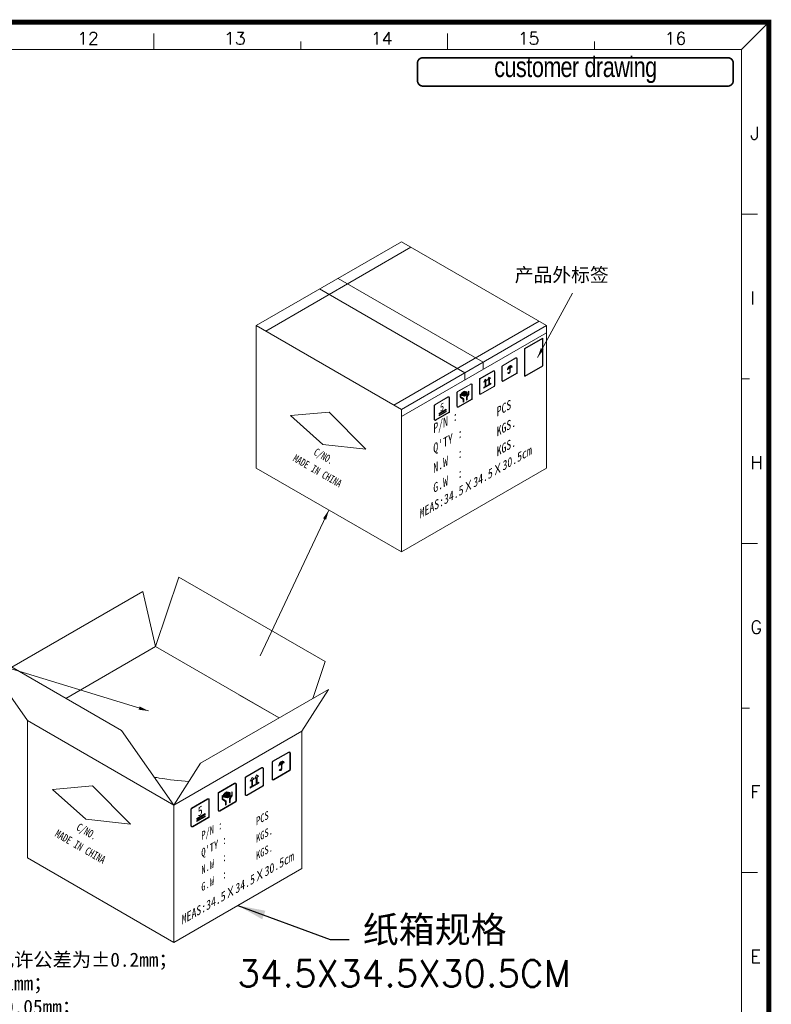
# Model space of a CAD drawing. Header units: millimetres. Extents: x 1290 to 1596, y 426 to 892.
# Tile 41 of 41: x 1529 to 1596, y 491 to 580. Entities that reach past the tile are written whole.
import ezdxf

# ---------------------------------------------------------------- set-up
doc = ezdxf.new("R2010")
doc.units = ezdxf.units.MM
doc.layers.get('0').update_dxf_attribs({"lineweight": 20})
doc.layers.add('5', color=7, linetype='Continuous')
for name, color, linetype, lineweight in [('D03-01', 30, 'Continuous', 9), ('DIM', 3, 'Continuous', 18), ('dimension line', 3, 'Continuous', 15), ('NOTE 注解', 3, 'Continuous', 9), ('图框', 250, 'Continuous', 13), ('标注尺寸', 3, 'Continuous', 5), ('标记', 190, 'Continuous', 15)]:
    doc.layers.add(name, color=color, linetype=linetype, lineweight=lineweight)
doc.styles.add('ROMANS', font='romans.shx')
doc.styles.add('ROMANT', font='romant.shx', dxfattribs={"width": 0.8})
doc.styles.get("Standard").update_dxf_attribs({"font": 'romans.shx'})
doc.styles.add('v', font='simhei.ttf', dxfattribs={"width": 0.8, "height": 8})
doc.styles.add('宋体', font='txt')
doc.styles.add('标注文字', font='romans.shx')
doc.styles.add('穝发\ue1a8', font='simhei.ttf')
doc.dimstyles.new('DIM0.60', dxfattribs={"dimscale": 0.6, "dimtxt": 2.2, "dimasz": 1.5, "dimexe": 0.7, "dimexo": 0.1, "dimgap": 0.6, "dimtad": 0, "dimzin": 1, "dimdsep": 46, "dimtxsty": '标注文字', "dimcen": 0, "dimclrd": 3, "dimclre": 3, "dimclrt": 4, "dimadec": 0, "dimazin": 0, "dimtfac": 1, "dimtmove": 0, "dimatfit": 3, "dimfxl": 1, "dimlwd": -1, "dimarcsym": 0})
doc.dimstyles.new('ISO-25', dxfattribs={"dimtxt": 2.5, "dimasz": 2.5, "dimexe": 1.25, "dimexo": 0.625, "dimtad": 1, "dimtxsty": 'Standard', "dimcen": 2.5, "dimadec": 0, "dimazin": 0, "dimtfac": 1, "dimtmove": 0, "dimatfit": 3, "dimfxl": 1, "dimarcsym": 0})

# ---------------------------------------------------------------- blocks, each defined once
blk = doc.blocks.new('A$C2D085BE8')
at = {"layer": 'D03-01'}
h = blk.add_hatch(color=0, dxfattribs=at)
h.paths.add_polyline_path([(12.38, 7.04, 0.267949), (12.45, 7.17), (12.45, 9.24, 0.57735), (12.23, 9.37), (10.23, 8.21, 0.267949), (10.15, 8.08), (10.15, 6.01, 0.57735), (10.38, 5.88)])
h.paths.add_polyline_path([(12.35, 7.08, 0.267949), (12.4, 7.17), (12.4, 9.24, 0.57735), (12.25, 9.33), (10.25, 8.17, 0.267949), (10.2, 8.08), (10.2, 6.01, 0.57735), (10.35, 5.92)], flags=16)
h = blk.add_hatch(color=0, dxfattribs=at)
h.paths.add_polyline_path([(9.01, 5.09, 0.267949), (9.08, 5.22), (9.08, 7.29, 0.57735), (8.86, 7.42), (6.86, 6.27, 0.267949), (6.78, 6.14), (6.78, 4.06, 0.57735), (7.01, 3.93)])
h.paths.add_polyline_path([(8.98, 5.13, 0.267949), (9.03, 5.22), (9.03, 7.29, 0.57735), (8.88, 7.38), (6.88, 6.22, 0.267949), (6.83, 6.14), (6.83, 4.06, 0.57735), (6.98, 3.98)], flags=16)
h = blk.add_hatch(color=0, dxfattribs=at)
edge = h.paths.add_edge_path()
edge.add_ellipse((11.34, 7.8), major_axis=(-0.242, -0.418), ratio=0.57735, start_angle=135, end_angle=315)
edge.add_line((11, 7.6), (11.1, 7.76))
edge.add_line((11.1, 7.76), (11.28, 7.77))
edge.add_line((11.28, 7.77), (11.34, 7.9))
edge.add_line((11.34, 7.9), (11.47, 7.87))
edge.add_line((11.47, 7.87), (11.53, 8))
edge.add_line((11.53, 8), (11.68, 8))
h = blk.add_hatch(color=0, dxfattribs=at)
edge = h.paths.add_edge_path()
edge.add_ellipse((11.22, 7.26), major_axis=(-0.078, -0.135), ratio=0.57735, start_angle=315, end_angle=495, ccw=False)
edge.add_line((11.11, 7.19), (11.04, 7.15))
edge.add_spline(control_points=[(11.04, 7.15), (11.04, 7.13), (11.05, 7.11), (11.08, 7.08), (11.09, 7.07), (11.1, 7.06), (11.13, 7.05), (11.16, 7.04), (11.21, 7.05), (11.23, 7.06), (11.31, 7.1), (11.35, 7.15), (11.38, 7.24), (11.39, 7.26), (11.39, 7.29)], knot_values=[5.701073, 5.701073, 5.701073, 5.701073, 6.079375, 6.079375, 6.283185, 6.283185, 6.283185, 6.686348, 6.686348, 7.089511, 7.089511, 8.058163, 8.058163, 8.466237, 8.466237, 8.466237, 8.466237], degree=3, periodic=0)
edge.add_line((11.39, 7.29), (11.39, 7.89))
edge.add_line((11.39, 7.89), (11.34, 7.9))
edge.add_line((11.34, 7.9), (11.33, 7.87))
edge.add_line((11.33, 7.87), (11.33, 7.32))
for points in [[(8.28, 6.22), (8.47, 6.34), (8.2, 6.5), (7.99, 6.06), (8.18, 6.17), (8.18, 5.4), (7.72, 5.13), (7.72, 5.9), (7.91, 6.01), (7.65, 6.18), (7.43, 5.74), (7.62, 5.85), (7.62, 5.08), (7.43, 4.97), (7.43, 4.85), (8.49, 5.46), (8.49, 5.58), (8.28, 5.45)], [(4.41, 3.18, 0.244244), (4.36, 3.26), (4, 3.52), (3.98, 3.49), (4.18, 3.35), (4.16, 3.33), (3.95, 3.47), (3.95, 3.91, 0.57735), (3.92, 3.93), (3.9, 3.92), (3.9, 3.51, 0.244244), (3.94, 3.43), (4.26, 3.2, -0.244244), (4.31, 3.12), (4.31, 2.74), (4.41, 2.79)], [(4.92, 3.45, -0.138127), (4.94, 3.52), (5.14, 3.85, 0.138127), (5.17, 3.93), (5.17, 4.37), (5.14, 4.35, 0.238166), (5.12, 4.31), (5.12, 3.92, -0.138127), (5.1, 3.84), (5, 3.68), (4.97, 3.7), (5.09, 3.91), (5.07, 3.91), (4.84, 3.55, 0.138127), (4.82, 3.47), (4.82, 3.03), (4.92, 3.09)]]:
    blk.add_hatch(color=0, dxfattribs=at).paths.add_polyline_path(points)
h = blk.add_hatch(color=0, dxfattribs=at)
h.paths.add_polyline_path([(5.62, 3.13, 0.267949), (5.69, 3.26), (5.69, 5.33, 0.57735), (5.47, 5.46), (3.46, 4.31, 0.267949), (3.39, 4.18), (3.39, 2.11, 0.57735), (3.61, 1.98)])
h.paths.add_polyline_path([(5.59, 3.18, 0.267949), (5.64, 3.26), (5.64, 5.33, 0.57735), (5.49, 5.42), (3.49, 4.27, 0.267949), (3.44, 4.18), (3.44, 2.11, 0.57735), (3.59, 2.02)], flags=16)
h = blk.add_hatch(color=0, dxfattribs=at)
h.paths.add_polyline_path([(4.56, 3.64), (4.93, 3.85), (4.93, 4.23), (4.56, 4.01)])
h.paths.add_polyline_path([(4.52, 4.01), (4.09, 4.1), (4.09, 3.72), (4.52, 3.64)])
h.paths.add_polyline_path([(4.56, 4.09), (4.91, 4.3), (4.49, 4.38), (4.14, 4.18)])
h = blk.add_hatch(color=0, dxfattribs=at)
h.paths.add_polyline_path([(2.23, 1.17, 0.267949), (2.3, 1.3), (2.3, 3.38, 0.57735), (2.08, 3.51), (0.08, 2.35, 0.267949), (0, 2.22), (0, 0.15, 0.57735), (0.23, 0.02)])
h.paths.add_polyline_path([(2.2, 1.22, 0.267949), (2.25, 1.3), (2.25, 3.38, 0.57735), (2.1, 3.46), (0.1, 2.31, 0.267949), (0.05, 2.22), (0.05, 0.15, 0.57735), (0.2, 0.06)], flags=16)
h = blk.add_hatch(color=0, dxfattribs=at)
h.paths.add_polyline_path([(1.78, 1.28), (1.78, 1.4), (0.73, 0.79), (0.73, 0.67)])
h.paths.add_polyline_path([(1.78, 1.54), (1.78, 1.66), (0.73, 1.05), (0.73, 0.93)])
at = {"color": 0}
for points in [[(10.38, 5.88, -0.57735), (10.15, 6.01), (10.15, 8.08, -0.267949), (10.23, 8.21), (12.23, 9.37, -0.57735), (12.45, 9.24), (12.45, 7.17, -0.267949), (12.38, 7.04)], [(10.35, 5.92, -0.57735), (10.2, 6.01), (10.2, 8.08, -0.267949), (10.25, 8.17), (12.25, 9.33, -0.57735), (12.4, 9.24), (12.4, 7.17, -0.267949), (12.35, 7.08)]]:
    blk.add_lwpolyline(points, format="xyb", close=True, dxfattribs=at)
at = {"layer": 'D03-01'}
for p, q in [((11, 7.6), (11.1, 7.76)), ((11.1, 7.76), (11.28, 7.77)), ((11.04, 7.15), (11.11, 7.19)), ((4.49, 4.38), (4.91, 4.3)), ((5.17, 4.37), (5.14, 4.35)), ((4.31, 2.74), (4.41, 2.79))]:
    blk.add_line(p, q, dxfattribs=at)
at = {"layer": 'D03-01', "color": 0}
for p, q in [((11.28, 7.77), (11.34, 7.9)), ((11.33, 7.87), (11.33, 7.32)), ((11.34, 7.9), (11.47, 7.87)), ((11.39, 7.89), (11.39, 7.29)), ((11.47, 7.87), (11.53, 8)), ((11.53, 8), (11.68, 8)), ((7.65, 6.18), (7.43, 5.74)), ((7.91, 6.01), (7.65, 6.18)), ((8.2, 6.5), (7.99, 6.06)), ((7.99, 6.06), (8.18, 6.17)), ((8.18, 5.4), (8.18, 6.17)), ((8.47, 6.34), (8.2, 6.5)), ((8.28, 6.22), (8.47, 6.34)), ((8.28, 5.45), (8.28, 6.22)), ((7.43, 5.74), (7.62, 5.85)), ((7.43, 4.85), (8.49, 5.46)), ((7.62, 5.08), (7.43, 4.97)), ((7.43, 4.97), (7.43, 4.85)), ((7.62, 5.08), (7.62, 5.85)), ((7.72, 5.9), (7.91, 6.01)), ((7.72, 5.13), (7.72, 5.9)), ((8.49, 5.58), (8.28, 5.45)), ((8.49, 5.46), (8.49, 5.58)), ((3.92, 3.93), (3.9, 3.92)), ((3.9, 3.51), (3.9, 3.92)), ((3.95, 3.47), (3.95, 3.91)), ((4.09, 4.1), (4.09, 3.72)), ((4.09, 4.1), (4.52, 4.01)), ((4.09, 3.72), (4.52, 3.64)), ((4.49, 4.38), (4.14, 4.18)), ((4.14, 4.18), (4.56, 4.09)), ((4.52, 4.01), (4.52, 3.64)), ((4.56, 4.09), (4.91, 4.3)), ((4.56, 4.01), (4.93, 4.23)), ((4.56, 4.01), (4.56, 3.64)), ((4.56, 3.64), (4.93, 3.85)), ((5.07, 3.91), (4.84, 3.55)), ((4.93, 4.23), (4.93, 3.85)), ((5.14, 3.85), (4.94, 3.52)), ((5.09, 3.91), (4.97, 3.7)), ((5, 3.68), (4.97, 3.7)), ((5.1, 3.84), (5, 3.68)), ((5.07, 3.91), (5.09, 3.91)), ((5.12, 4.31), (5.12, 3.92)), ((5.17, 4.37), (5.17, 3.93)), ((4.26, 3.2), (3.94, 3.43)), ((4.16, 3.33), (3.95, 3.47)), ((3.98, 3.49), (4, 3.52)), ((4.18, 3.35), (3.98, 3.49)), ((4.36, 3.26), (4, 3.52)), ((4.18, 3.35), (4.16, 3.33)), ((4.31, 3.12), (4.31, 2.74)), ((4.41, 3.18), (4.41, 2.79)), ((4.82, 3.47), (4.82, 3.03)), ((4.82, 3.03), (4.92, 3.09)), ((4.92, 3.45), (4.92, 3.09))]:
    blk.add_line(p, q, dxfattribs=at)
for points in [[(7.01, 3.93, -0.57735), (6.78, 4.06), (6.78, 6.14, -0.267949), (6.86, 6.27), (8.86, 7.42, -0.57735), (9.08, 7.29), (9.08, 5.22, -0.267949), (9.01, 5.09)], [(6.98, 3.98, -0.57735), (6.83, 4.06), (6.83, 6.14, -0.267949), (6.88, 6.22), (8.88, 7.38, -0.57735), (9.03, 7.29), (9.03, 5.22, -0.267949), (8.98, 5.13)], [(3.61, 1.98, -0.57735), (3.39, 2.11), (3.39, 4.18, -0.267949), (3.46, 4.31), (5.47, 5.46, -0.57735), (5.69, 5.33), (5.69, 3.26, -0.267949), (5.62, 3.13)], [(3.59, 2.02, -0.57735), (3.44, 2.11), (3.44, 4.18, -0.267949), (3.49, 4.27), (5.49, 5.42, -0.57735), (5.64, 5.33), (5.64, 3.26, -0.267949), (5.59, 3.18)], [(0.23, 0.02, -0.57735), (0, 0.15), (0, 2.22, -0.267949), (0.08, 2.35), (2.08, 3.51, -0.57735), (2.3, 3.38), (2.3, 1.3, -0.267949), (2.23, 1.17)], [(0.2, 0.06, -0.57735), (0.05, 0.15), (0.05, 2.22, -0.267949), (0.1, 2.31), (2.1, 3.46, -0.57735), (2.25, 3.38), (2.25, 1.3, -0.267949), (2.2, 1.22)]]:
    blk.add_lwpolyline(points, format="xyb", close=True, dxfattribs=at)
blk.add_lwpolyline([(8.18, 5.4), (7.72, 5.13)], dxfattribs=at)
for points in [[(0.73, 1.05), (0.73, 0.93), (1.78, 1.54), (1.78, 1.66)], [(0.73, 0.79), (0.73, 0.67), (1.78, 1.28), (1.78, 1.4)]]:
    blk.add_lwpolyline(points, close=True, dxfattribs=at)
for centre, radius, start, end in [((3.93, 3.91), 0.02, 360, 120), ((4.97, 3.92), 0.15, 328.5426, 0), ((5.02, 3.93), 0.15, 328.5426, 0), ((4, 3.51), 0.1, 180, 234.9018), ((4.21, 3.12), 0.1, 0, 54.9018), ((4.31, 3.18), 0.1, 360, 54.9018), ((4.97, 3.47), 0.15, 148.5426, 180), ((5.07, 3.45), 0.15, 148.5426, 180)]:
    blk.add_arc(centre, radius, start, end, dxfattribs=at)
at = {"layer": 'D03-01'}
blk.add_arc((5.17, 4.31), 0.05, 126.4146, 180, dxfattribs=at)
at = {"layer": 'D03-01', "color": 0}
blk.add_ellipse((11.34, 7.8), major_axis=(-0.242, -0.418), ratio=0.57735, start_param=2.356194, end_param=5.497787, dxfattribs=at)
at = {"layer": 'D03-01'}
blk.add_ellipse((11.22, 7.26), major_axis=(-0.078, -0.135), ratio=0.57735, start_param=5.497787, end_param=8.63938, dxfattribs=at)
blk.add_open_spline([(11.04, 7.15), (11.04, 7.13), (11.05, 7.11), (11.08, 7.08), (11.09, 7.07), (11.1, 7.06), (11.13, 7.05), (11.16, 7.04), (11.21, 7.05), (11.23, 7.06), (11.31, 7.1), (11.35, 7.15), (11.38, 7.24), (11.39, 7.26), (11.39, 7.29)], degree=3, knots=[5.701073, 5.701073, 5.701073, 5.701073, 6.079375, 6.079375, 6.283185, 6.283185, 6.283185, 6.686348, 6.686348, 7.089511, 7.089511, 8.058163, 8.058163, 8.466237, 8.466237, 8.466237, 8.466237], dxfattribs=at)
at = {"layer": 'D03-01', "color": 0, "style": '穝发\ue1a8', "oblique": 30}
blk.add_text('5', height=1.01, rotation=30, dxfattribs=at).set_placement((0.86, 1.25))
blk = doc.blocks.new('A$C7C550A9B')
at = {"layer": '图框', "color": 7}
for p, q in [((293.9, 206.9), (297.3, 210.3)), ((221.35, 206.9), (221.35, 208.9)), ((239.49, 206.9), (239.49, 207.9)), ((257.63, 206.9), (257.63, 208.9)), ((275.76, 206.9), (275.76, 207.9)), ((293.9, 206.9), (3.7, 206.9)), ((293.9, 206.9), (293.9, 176.1)), ((293.9, 3.7), (293.9, 195.8)), ((293.9, 186.58), (295.9, 186.58)), ((293.9, 166.26), (294.9, 166.26)), ((293.9, 145.94), (295.9, 145.94)), ((293.9, 125.62), (294.9, 125.62)), ((293.9, 105.3), (295.9, 105.3))]:
    blk.add_line(p, q, dxfattribs=at)
at = {"layer": '图框', "color": 7, "const_width": 0.6}
blk.add_lwpolyline([(297.3, 210.3), (0.3, 210.3), (0.3, 0.3), (297.3, 0.3)], close=True, dxfattribs=at)
at = {"layer": '图框', "color": 7, "style": 'ROMANS'}
for s, height, p in [('12', 1.552, (211.88, 207.52)), ('13', 1.552, (230.02, 207.52)), ('14', 1.552, (248.15, 207.52)), ('15', 1.552, (266.29, 207.52)), ('16', 1.552, (284.43, 207.52)), ('J', 1.59, (295.02, 195.77)), ('I', 1.59, (295.02, 175.45)), ('H', 1.59, (295.02, 155.13)), ('G', 1.59, (295.02, 134.81)), ('F', 1.59, (295.02, 114.49)), ('E', 1.59, (295.02, 94.17))]:
    blk.add_text(s, height=height, dxfattribs=at).set_placement(p)

msp = doc.modelspace()

# ---------------------------------------------------------------- linework, layer by layer
for p, q in [((1563.024, 559.675), (1549.921, 552.11)), ((1576.127, 552.11), (1563.024, 559.675)), ((1550.779, 551.614), (1563.882, 559.179)), ((1557.301, 556.371), (1570.405, 548.806)), ((1555.643, 555.414), (1568.746, 547.849)), ((1562.343, 544.938), (1575.446, 552.503)), ((1549.921, 552.11), (1563.024, 544.545)), ((1549.921, 539.26), (1549.921, 552.11)), ((1563.024, 544.545), (1576.127, 552.11)), ((1576.127, 539.26), (1576.127, 552.11)), ((1563.024, 543.898), (1576.127, 551.464)), ((1570.405, 548.806), (1570.405, 548.16)), ((1568.746, 547.849), (1568.746, 547.202)), ((1563.024, 531.695), (1563.024, 544.545)), ((1556.509, 544.306), (1553.026, 543.991)), ((1553.026, 543.991), (1555.94, 541.393)), ((1559.81, 540.976), (1556.501, 544.305)), ((1555.94, 541.393), (1559.81, 540.976)), ((1549.921, 539.26), (1563.024, 531.695)), ((1563.024, 531.695), (1576.127, 539.26)), ((1540.833, 523.153), (1542.927, 529.425)), ((1556.13, 521.802), (1542.927, 529.425)), ((1539.687, 528.131), (1527.858, 521.301)), ((1540.833, 523.153), (1539.687, 528.131)), ((1529.281, 516.483), (1524.568, 523.201)), ((1537.771, 515.578), (1524.568, 523.201)), ((1540.833, 523.153), (1532.742, 518.482)), ((1551.975, 516.72), (1540.833, 523.153)), ((1555.02, 518.478), (1556.13, 521.802)), ((1556.442, 519.299), (1544.89, 512.629)), ((1551.975, 516.72), (1548.351, 518.813)), ((1554.036, 515.53), (1556.442, 519.299)), ((1529.281, 516.483), (1542.484, 508.86)), ((1529.281, 504.096), (1529.281, 516.483)), ((1529.281, 516.483), (1542.484, 508.86)), ((1542.484, 508.86), (1537.771, 515.578)), ((1542.484, 508.86), (1554.036, 515.53)), ((1542.484, 508.86), (1554.036, 515.53)), ((1554.036, 503.143), (1554.036, 515.53)), ((1542.484, 508.86), (1544.89, 512.629)), ((1535.148, 510.601), (1531.534, 510.275)), ((1531.534, 510.275), (1534.557, 507.58)), ((1538.572, 507.147), (1535.139, 510.601)), ((1542.484, 496.473), (1542.484, 508.86)), ((1534.557, 507.58), (1538.572, 507.147)), ((1529.281, 504.096), (1542.484, 496.473)), ((1542.484, 496.473), (1554.036, 503.143))]:
    msp.add_line(p, q)
msp.add_open_spline([(1543.847, 510.996), (1542.964, 511.036), (1541.894, 511.181), (1540.868, 511.353), (1540.716, 511.38)], degree=3, knots=[29.309434, 29.309434, 29.309434, 29.309434, 32.022223, 32.496091, 32.496091, 32.496091, 32.496091])
at = {"layer": '5', "color": 3}
for p, q in [((1574.151, 550.05), (1575.769, 550.983)), ((1575.769, 548.489), (1575.769, 550.983)), ((1574.151, 547.555), (1574.151, 550.05)), ((1574.151, 547.555), (1575.769, 548.489))]:
    msp.add_line(p, q, dxfattribs=at)
at = {"layer": '标记', "const_width": 0.146}
msp.add_lwpolyline([(1564.961, 576.272), (1592.476, 576.272, -0.414214), (1592.966, 575.781), (1592.966, 574.205, -0.414214), (1592.476, 573.715), (1564.961, 573.715, -0.414214), (1564.47, 574.205), (1564.47, 575.781, -0.414214)], format="xyb", close=True, dxfattribs=at)

# ---------------------------------------------------------------- block references
at = {"color": 18, "true_color": 0x000000, "xscale": 0.730664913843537, "yscale": 0.730664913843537, "zscale": 0.730664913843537}
msp.add_blockref('A$C7C550A9B', (1378.953, 425.826), dxfattribs=at)
for p, xscale, yscale, zscale in [((1565.99, 543.563), 0.6007421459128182, 0.6007421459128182, 0.6007421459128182), ((1544.028, 506.893), 0.7208905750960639, 0.7208905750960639, 0.7208905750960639)]:
    msp.add_blockref('A$C2D085BE8', p, dxfattribs=dict(xscale=xscale, yscale=yscale, zscale=zscale))

# ---------------------------------------------------------------- texts
at = {"style": '穝发\ue1a8', "oblique": 30}
for s, height, p in [('P/N :', 0.7461, (1565.9, 542.367)), ("Q'TY :       PCS", 0.74614, (1565.9, 540.573)), ('N.W  :       KGS.', 0.74614, (1565.9, 538.779)), ('MEAS:34.5Ｘ34.5Ｘ30.5cm', 0.74614, (1564.669, 534.676)), ('G.W  :       KGS.', 0.74614, (1565.9, 536.985)), ("Q'TY :       PCS", 0.64467, (1544.969, 504.144)), ('P/N :', 0.6447, (1544.969, 505.694)), ('N.W  :       KGS.', 0.64467, (1544.969, 502.595)), ('MEAS:34.5Ｘ34.5Ｘ30.5cm', 0.74614, (1543.202, 498.057)), ('G.W  :       KGS.', 0.64467, (1544.969, 501.045))]:
    msp.add_text(s, height=height, rotation=30, dxfattribs=at).set_placement(p)
at = {"attachment_point": 1, "rotation": 330, "style": 'v'}
for s, insert, char_height, width in [('\\pt324.576,681.61;C/NO.', (1555.386, 541.099), 0.68899, 7.09023), ('\\pt324.576,681.61;MADE IN CHINA', (1553.515, 540.532), 0.68899, 8.50827), ('\\pt336.703,707.081;C/NO.', (1533.983, 507.274), 0.71474, 7.35519), ('\\pt336.703,707.081;MADE IN CHINA', (1532.041, 506.686), 0.71474, 8.82623)]:
    msp.add_mtext(s, dxfattribs=dict(at, insert=insert, char_height=char_height, width=width))
at = {"layer": 'DIM', "color": 4, "ltscale": 6, "insert": (1546.585, 498.824), "char_height": 2.37924, "attachment_point": 1, "style": '标注文字'}
msp.add_mtext('{\\fSimSun|b0|i0|c134|p54;        纸箱规格}\\P 34.5X34.5X30.5CM', dxfattribs=at)
at = {"layer": 'dimension line', "insert": (1573.246, 557.309), "char_height": 1.24327, "width": 77.84912, "attachment_point": 1, "style": '宋体'}
msp.add_mtext('{\\fNSimSun|b0|i0|c134|p49;产品外标签}', dxfattribs=at)
at = {"layer": 'NOTE 注解', "insert": (1503.746, 497.676), "char_height": 1.274338, "width": 68.45132, "attachment_point": 1, "style": 'ROMANS'}
msp.add_mtext('{\\fSimSun|b0|i0|c0|p2;   \\fSimSun|b0|i0|c134|p2;技术要求\\fSimSun|b0|i0|c0|p2;:\\P   1. \\fSimSun|b0|i0|c134|p2;上圆孔十个孔距离累计允许公差为\\fSimSun|b0|i0|c0|p2;±0.2mm\\fSimSun|b0|i0|c134|p2;；\\P\\fSimSun|b0|i0|c0|p2;   2. \\fSimSun|b0|i0|c134|p2;带长\\fSimSun|b0|i0|c0|p2;250mm\\fSimSun|b0|i0|c134|p2;内容许弯曲度\\fSimSun|b0|i0|c0|p2;1mm\\fSimSun|b0|i0|c134|p2;；\\fSimSun|b0|i0|c0|p2;\\P   \\fSimSun|b0|i0|c134|p2;3\\fSimSun|b0|i0|c0|p2;. \\fSimSun|b0|i0|c134|p2;材料\\fSimSun|b0|i0|c0|p2;: \\fSimSun|b0|i0|c134|p2;透明PS\\fSimSun|b0|i0|c0|p2;,T=0.50\\fSimSun|b0|i0|c134|p2;±0.05\\fSimSun|b0|i0|c0|p2;mm\\fSimSun|b0|i0|c134|p2;；\\fSimSun|b0|i0|c0|p2;\\P  \\fSimSun|b0|i0|c134|p2;\\C3; 4. 卷轮为塑胶卷轮:外径\\fISOCPEUR|b0|i0|c0|p34;%%C\\fSimSun|b0|i0|c134|p2;\\C256;330mm+轴径\\fArial|b0|i0|c161|p32;φ\\fSimSun|b0|i0|c134|p2;100\\fArial|b0|i0|c0|p32;mm\\fSimSun|b0|i0|c0|p2;\\C3;\\P\\C256;   \\fSimSun|b0|i0|c134|p2;5\\fSimSun|b0|i0|c0|p2;. \\fSimSun|b0|i0|c134|p2;环保\\fSimSun|b0|i0|c0|p2;: \\fSimSun|b0|i0|c134|p2;材料需符合\\fSimSun|b0|i0|c0|p2;ROHS+\\fSimSun|b0|i0|c134|p2;无卤要求，\\fSimSun|b0|i0|c0|p2;\\P   \\fSimSun|b0|i0|c134|p2;6\\fSimSun|b0|i0|c0|p2;. \\fSimSun|b0|i0|c134|p2;单卷可装粒数\\fSimSun|b0|i0|c0|p2;: \\fSimSun|b0|i0|c134|p2;500\\fSimSun|b0|i0|c0|p2;pcs+\\fSimSun|b0|i0|c134|p2;前留空15pcs,后留空10pcs\\fSimSun|b0|i0|c0|p2;,\\fSimSun|b0|i0|c134|p2;真空包装。\\P\\C3;   7. 每卷由供应商搭配卷盘包装一并供货.\\C256;\\P   8. \\C3;载带需参考产品出料方向绕盘，避免我司重复倒盘.\\C256;\\P\\C3;   9. 产品放置载带中不可有严重晃动，不可对产品产生变形等其他不良.\\P   10. 标" * "尺寸为关键配合尺寸.\\P   11.在卷装OK的每卷盘面的指定位置上贴上物料和RoHS标签装入纸箱内;\\P      每箱装10盘，总数5000PCS}', dxfattribs=at)
at = {"layer": '标记', "insert": (1578.718, 575.169), "char_height": 1.82666, "width": 28.49593, "attachment_point": 5, "style": 'ROMANT'}
msp.add_mtext('{\\fBankGothic Md BT|b0|i0|c0|p34;\\T0.95;\\C6;customer drawing}', dxfattribs=at)

# ---------------------------------------------------------------- leaders
at = {"layer": 'DIM', "ltscale": 6}
for points in [[(1556.472, 535.477), (1550.289, 522.325)], [(1540.209, 517.348), (1521.246, 523.142)]]:
    msp.add_leader(points, dimstyle='DIM0.60', override={"dimtxt": 2, "dimlfac": 2}, dxfattribs=at)
at = {"layer": '标注尺寸'}
for points, dimstyle in [([(1575.303, 549.22), (1578.446, 555.05)], 'DIM0.60'), ([(1548.26, 499.808), (1556.599, 496.733), (1558.313, 496.733)], 'ISO-25')]:
    msp.add_leader(points, dimstyle=dimstyle, dxfattribs=at)

doc.saveas('drawing.dxf')
